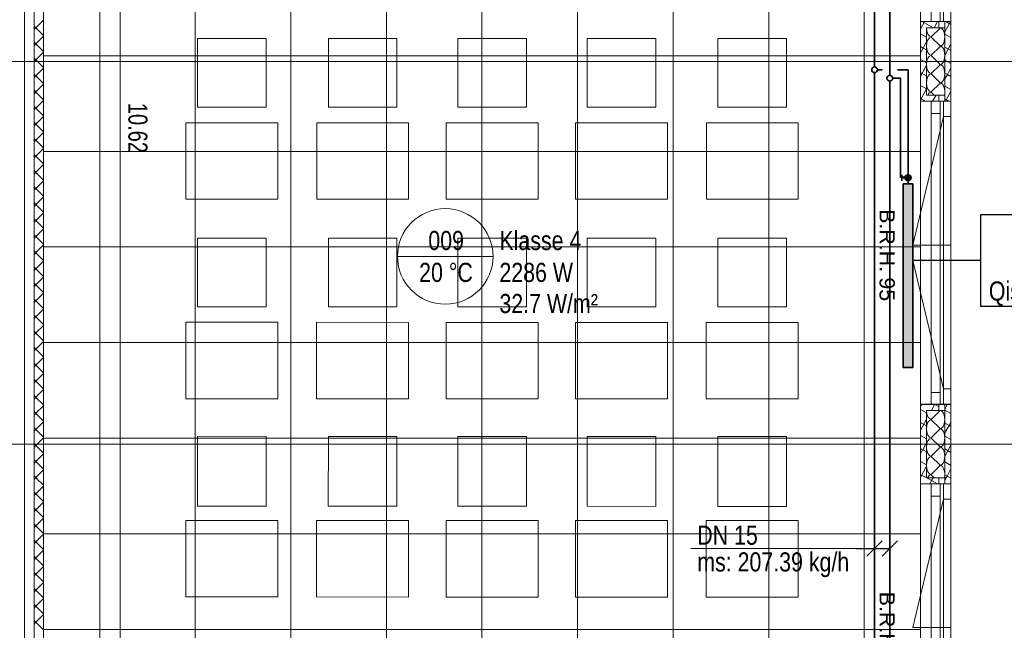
# Model space of a CAD drawing. Extents: x 229 to 926, y 37 to 878.
# Tile 48 of 194: x 552 to 681, y 241 to 321. Entities that reach past the tile are written whole.
import ezdxf
from ezdxf.lldxf.tags import DXFTag

# ---------------------------------------------------------------- set-up
doc = ezdxf.new("R2010")
doc.units = 0
doc.layers.get('0').update_dxf_attribs({"lineweight": 13})
for name, color, linetype, lineweight, true_color, plot in [('A_BI_Aussenwand', 5, 'Continuous', 18, 0x0000ff, False), ('A_BI_Fenster', 1, 'Continuous', 18, 0xff0000, False), ('A_BI_Innenwand', 7, 'Continuous', 18, 0x80ff80, False)]:
    doc.layers.add(name, color=color, linetype=linetype, lineweight=lineweight, true_color=true_color, plot=plot)
for name, color, linetype, lineweight, true_color in [('A_BI_Raum', 1, 'Continuous', 18, 0xff0000), ('H_BI_Heizkoerper', 1, 'Continuous', 35, 0xff0000), ('H_BI_Heizkoerperflaeche', 7, 'Continuous', 35, 0xffcccc), ('H_BI_Ruecklauf', 5, 'fein_strichliert', 35, 0x0000ff), ('H_BI_Vorlauf', 7, 'Continuous', 35, 0xed0e24)]:
    doc.layers.add(name, color=color, linetype=linetype, lineweight=lineweight, true_color=true_color)
for name, color, linetype, lineweight in [('Ausstattung', 7, 'Continuous', 25), ('Axen', 7, 'Continuous', 25), ('Axen-A03ENJ5PI0', 7, 'Continuous', 25), ('Beschriftung', 7, 'Continuous', 25), ('Beschriftung-A03ENJ5NI0', 7, 'Continuous', 25), ('Deckenspiegel', 7, 'Continuous', 25), ('Fenster', 7, 'Continuous', 25), ('Fenster-A03ENJ5TI0', 7, 'Continuous', 25), ('Fullfläche', 7, 'Continuous', 25), ('Fullfläche-A03ENJ5QI0', 7, 'Continuous', 25), ('Maßlinien', 7, 'Continuous', 25), ('Maßlinien-A03ENJ5WI0', 7, 'Continuous', 25), ('Wände', 7, 'Continuous', 25), ('Wände-A03ENJ5VI0', 7, 'Continuous', 25), ('X_BI_Text', 7, 'Continuous', 25)]:
    doc.layers.add(name, color=color, linetype=linetype, lineweight=lineweight)
doc.styles.get("Standard").update_dxf_attribs({"font": 'arial.ttf'})
tags = doc.linetypes.add('ALL_S25', pattern=[0.001, 0, -0.001]).pattern_tags.tags
tags[6:7] = [DXFTag(74, 4), DXFTag(75, 0), DXFTag(340, '0'), DXFTag(46, 1.0), DXFTag(50, 0.0), DXFTag(44, 0.0), DXFTag(45, 0.0)]
tags[4:5] = [DXFTag(74, 4), DXFTag(75, 0), DXFTag(340, '0'), DXFTag(46, 1.0), DXFTag(50, 0.0), DXFTag(44, 0.0), DXFTag(45, 0.0)]
tags = doc.linetypes.add('ALL_S25-A03ENJ5XI0', pattern=[0.001, 0, -0.001]).pattern_tags.tags
tags[6:7] = [DXFTag(74, 4), DXFTag(75, 0), DXFTag(340, '0'), DXFTag(46, 1.0), DXFTag(50, 0.0), DXFTag(44, 0.0), DXFTag(45, 0.0)]
tags[4:5] = [DXFTag(74, 4), DXFTag(75, 0), DXFTag(340, '0'), DXFTag(46, 1.0), DXFTag(50, 0.0), DXFTag(44, 0.0), DXFTag(45, 0.0)]
tags = doc.linetypes.add('fein_strichliert', pattern=[4, 1, -2, 1]).pattern_tags.tags
tags[8:9] = [DXFTag(74, 4), DXFTag(75, 0), DXFTag(340, '0'), DXFTag(46, 0.0), DXFTag(50, 0.0), DXFTag(44, 0.0), DXFTag(45, 0.0)]
tags[6:7] = [DXFTag(74, 4), DXFTag(75, 0), DXFTag(340, '0'), DXFTag(46, 0.0), DXFTag(50, 0.0), DXFTag(44, 0.0), DXFTag(45, 0.0)]
tags[4:5] = [DXFTag(74, 4), DXFTag(75, 0), DXFTag(340, '0'), DXFTag(46, 0.0), DXFTag(50, 0.0), DXFTag(44, 0.0), DXFTag(45, 0.0)]
tags = doc.linetypes.add('VERDECKT2_S2', pattern=[0.0027, 0.002, -0.0007]).pattern_tags.tags
tags[6:7] = [DXFTag(74, 4), DXFTag(75, 0), DXFTag(340, '0'), DXFTag(46, 1.0), DXFTag(50, 0.0), DXFTag(44, 0.0), DXFTag(45, 0.0)]
tags[4:5] = [DXFTag(74, 4), DXFTag(75, 0), DXFTag(340, '0'), DXFTag(46, 1.0), DXFTag(50, 0.0), DXFTag(44, 0.0), DXFTag(45, 0.0)]
tags = doc.linetypes.add('VERDECKT2_S2-A03ENJ5ZI0', pattern=[0.0027, 0.002, -0.0007]).pattern_tags.tags
tags[6:7] = [DXFTag(74, 4), DXFTag(75, 0), DXFTag(340, '0'), DXFTag(46, 1.0), DXFTag(50, 0.0), DXFTag(44, 0.0), DXFTag(45, 0.0)]
tags[4:5] = [DXFTag(74, 4), DXFTag(75, 0), DXFTag(340, '0'), DXFTag(46, 1.0), DXFTag(50, 0.0), DXFTag(44, 0.0), DXFTag(45, 0.0)]

# ---------------------------------------------------------------- blocks, each defined once
blk = doc.blocks.new('Referenz-A03ENJ5LI0', base_point=(255.73, 65.7))
at = {"layer": 'Ausstattung', "color": 0, "lineweight": -2}
for p, q in [((575.48, 309.37), (575.48, 318.34)), ((575.48, 318.34), (584.45, 318.34)), ((584.45, 318.34), (584.45, 309.37)), ((592.58, 309.37), (592.58, 318.34)), ((592.58, 318.34), (601.56, 318.34)), ((601.56, 318.34), (601.56, 309.36)), ((609.51, 309.36), (609.52, 318.34)), ((609.52, 318.34), (618.49, 318.34)), ((618.49, 318.34), (618.49, 309.36)), ((626.45, 309.36), (626.45, 318.34)), ((626.45, 318.34), (635.42, 318.34)), ((635.42, 318.34), (635.42, 309.36)), ((643.55, 309.36), (643.55, 318.33)), ((643.55, 318.33), (652.53, 318.33)), ((652.53, 318.33), (652.53, 309.36)), ((584.45, 309.37), (575.48, 309.37)), ((601.56, 309.36), (592.58, 309.37)), ((618.49, 309.36), (609.51, 309.36)), ((635.42, 309.36), (626.45, 309.36)), ((652.53, 309.36), (643.55, 309.36)), ((573.95, 297.34), (573.95, 307.34)), ((573.95, 307.34), (585.98, 307.33)), ((585.98, 307.33), (585.98, 297.34)), ((591.06, 297.34), (591.06, 307.33)), ((591.06, 307.33), (603.08, 307.33)), ((603.08, 307.33), (603.08, 297.34)), ((607.99, 297.34), (607.99, 307.33)), ((607.99, 307.33), (620.01, 307.33)), ((620.01, 307.33), (620.01, 297.34)), ((624.92, 297.34), (624.92, 307.33)), ((624.92, 307.33), (636.95, 307.33)), ((636.95, 307.33), (636.95, 297.34)), ((642.03, 297.34), (642.03, 307.33)), ((642.03, 307.33), (654.05, 307.33)), ((654.05, 307.33), (654.05, 297.34)), ((585.98, 297.34), (573.95, 297.34)), ((603.08, 297.34), (591.06, 297.34)), ((620.01, 297.34), (607.99, 297.34)), ((636.95, 297.34), (624.92, 297.34)), ((654.05, 297.34), (642.03, 297.34)), ((575.47, 283.29), (575.48, 292.26)), ((575.48, 292.26), (584.45, 292.26)), ((584.45, 292.26), (584.45, 283.29)), ((592.58, 283.29), (592.58, 292.26)), ((592.58, 292.26), (601.55, 292.26)), ((601.55, 292.26), (601.55, 283.29)), ((609.51, 283.29), (609.51, 292.26)), ((609.51, 292.26), (618.49, 292.26)), ((618.49, 292.26), (618.49, 283.28)), ((626.45, 283.28), (626.45, 292.26)), ((626.45, 292.26), (635.42, 292.26)), ((635.42, 292.26), (635.42, 283.28)), ((643.55, 283.28), (643.55, 292.26)), ((643.55, 292.26), (652.52, 292.26)), ((652.52, 292.26), (652.52, 283.28)), ((584.45, 283.29), (575.47, 283.29)), ((601.55, 283.29), (592.58, 283.29)), ((618.49, 283.28), (609.51, 283.29)), ((635.42, 283.28), (626.45, 283.28)), ((652.52, 283.28), (643.55, 283.28)), ((573.95, 271.27), (573.95, 281.26)), ((573.95, 281.26), (585.97, 281.26)), ((585.97, 281.26), (585.97, 271.27)), ((591.05, 271.26), (591.05, 281.26)), ((591.05, 281.26), (603.08, 281.25)), ((603.08, 281.25), (603.08, 271.26)), ((607.99, 271.26), (607.99, 281.25)), ((607.99, 281.25), (620.01, 281.25)), ((620.01, 281.25), (620.01, 271.26)), ((624.92, 271.26), (624.92, 281.25)), ((624.92, 281.25), (636.94, 281.25)), ((636.94, 281.25), (636.94, 271.26)), ((642.02, 271.26), (642.02, 281.25)), ((642.02, 281.25), (654.05, 281.25)), ((654.05, 281.25), (654.05, 271.26)), ((585.97, 271.27), (573.95, 271.27)), ((603.08, 271.26), (591.05, 271.26)), ((620.01, 271.26), (607.99, 271.26)), ((636.94, 271.26), (624.92, 271.26)), ((654.05, 271.26), (642.02, 271.26)), ((575.47, 257.21), (575.47, 266.36)), ((575.47, 266.36), (584.45, 266.35)), ((584.45, 266.35), (584.45, 257.21)), ((592.57, 257.21), (592.58, 266.35)), ((592.58, 266.35), (601.55, 266.35)), ((601.55, 266.35), (601.55, 257.21)), ((609.51, 257.21), (609.51, 266.35)), ((609.51, 266.35), (618.48, 266.35)), ((618.48, 266.35), (618.48, 257.21)), ((626.44, 257.21), (626.44, 266.35)), ((626.44, 266.35), (635.42, 266.35)), ((635.42, 266.35), (635.42, 257.2)), ((643.55, 257.2), (643.55, 266.35)), ((643.55, 266.35), (652.52, 266.35)), ((652.52, 266.35), (652.52, 257.2)), ((584.45, 257.21), (575.47, 257.21)), ((601.55, 257.21), (592.57, 257.21)), ((618.48, 257.21), (609.51, 257.21)), ((635.42, 257.2), (626.44, 257.21)), ((652.52, 257.2), (643.55, 257.2)), ((573.95, 245.36), (573.95, 255.35)), ((573.95, 255.35), (585.97, 255.35)), ((585.97, 255.35), (585.97, 245.36)), ((591.05, 245.36), (591.05, 255.35)), ((591.05, 255.35), (603.07, 255.35)), ((603.07, 255.35), (603.07, 245.35)), ((607.98, 245.35), (607.98, 255.34)), ((607.98, 255.34), (620.01, 255.34)), ((620.01, 255.34), (620.01, 245.35)), ((624.92, 245.35), (624.92, 255.34)), ((624.92, 255.34), (636.94, 255.34)), ((636.94, 255.34), (636.94, 245.35)), ((642.02, 245.35), (642.02, 255.34)), ((642.02, 255.34), (654.04, 255.34)), ((654.04, 255.34), (654.04, 245.35)), ((585.97, 245.36), (573.95, 245.36)), ((603.07, 245.35), (591.05, 245.36)), ((620.01, 245.35), (607.98, 245.35)), ((636.94, 245.35), (624.92, 245.35)), ((654.04, 245.35), (642.02, 245.35))]:
    blk.add_line(p, q, dxfattribs=at)
at = {"layer": 'Axen', "color": 0, "linetype": 'ALL_S25', "lineweight": -2, "ltscale": 0.13}
for p, q in [((552.83, 66.03), (552.83, 801.55)), ((674.03, 66.03), (674.03, 801.55)), ((735.55, 315.35), (301.65, 315.35)), ((735.55, 265.35), (301.64, 265.35))]:
    blk.add_line(p, q, dxfattribs=at)
at = {"layer": 'Fenster', "color": 0, "lineweight": -2}
for p, q in [((673.03, 360.15), (673.03, 320.55)), ((674.03, 320.55), (670.03, 320.55)), ((674.03, 310.15), (670.03, 310.15)), ((673.03, 310.15), (673.03, 270.55)), ((673.03, 308.15), (674.03, 308.15)), ((673.03, 291.35), (674.03, 291.35)), ((674.03, 289.35), (673.03, 289.35)), ((673.03, 272.55), (674.03, 272.55)), ((674.03, 270.55), (670.03, 270.55)), ((674.03, 260.15), (670.03, 260.15)), ((673.03, 260.15), (673.03, 220.55)), ((673.03, 258.15), (674.03, 258.15)), ((673.03, 241.35), (674.03, 241.35))]:
    blk.add_line(p, q, dxfattribs=at)
at = {"layer": 'Fenster', "color": 0, "linetype": 'VERDECKT2_S2', "lineweight": -2, "ltscale": 0.13}
for p, q in [((673.03, 308.15), (669.03, 291.35)), ((669.03, 291.35), (673.03, 291.35)), ((669.03, 289.35), (673.03, 289.35)), ((673.03, 272.55), (669.03, 289.35)), ((673.03, 258.15), (669.03, 241.35)), ((669.03, 241.35), (673.03, 241.35))]:
    blk.add_line(p, q, dxfattribs=at)
at = {"layer": 'Fullfläche', "color": 0, "lineweight": -2}
for p, q in [((554.33, 319.76), (555.33, 320.76)), ((554.08, 320), (554.33, 319.76)), ((554.08, 319.51), (554.33, 319.75)), ((554.33, 319.75), (555.33, 318.75)), ((670.57, 320.55), (670.03, 319.57)), ((670.27, 320.55), (671.72, 319.75)), ((672.63, 319.72), (671.43, 318.57)), ((672.26, 320.55), (671.82, 319.75)), ((673.82, 320.29), (673.23, 319.23)), ((673.35, 320.55), (673.82, 320.29)), ((673.96, 320.55), (673.82, 320.29)), ((673.82, 320.29), (674.03, 320.17)), ((554.33, 317.66), (555.33, 318.66)), ((670.03, 318.98), (670.83, 318.54)), ((671.43, 318.52), (672.63, 317.37)), ((673.23, 318.92), (674.03, 318.48)), ((554.08, 317.9), (554.33, 317.66)), ((554.08, 317.41), (554.33, 317.65)), ((554.33, 317.65), (555.33, 316.65)), ((670.03, 317.29), (670.37, 317.1)), ((670.37, 317.1), (670.03, 316.49)), ((670.83, 317.94), (670.37, 317.1)), ((670.37, 317.1), (670.83, 316.85)), ((672.63, 317.32), (671.43, 316.17)), ((674.03, 317.6), (673.23, 316.14)), ((673.23, 317.22), (674.03, 316.78)), ((554.08, 315.8), (554.33, 315.56)), ((554.33, 315.56), (555.33, 316.56)), ((670.03, 315.59), (670.83, 315.15)), ((671.43, 316.12), (672.63, 314.97)), ((554.08, 315.31), (554.33, 315.55)), ((554.33, 315.55), (555.33, 314.55)), ((554.33, 313.46), (555.33, 314.46)), ((670.83, 314.86), (670.03, 313.4)), ((672.63, 314.92), (671.43, 313.77)), ((673.23, 315.53), (674.03, 315.09)), ((674.03, 314.52), (673.56, 313.66)), ((554.08, 313.7), (554.33, 313.46)), ((554.08, 313.21), (554.33, 313.45)), ((554.33, 313.45), (555.33, 312.45)), ((670.03, 313.9), (670.83, 313.46)), ((671.43, 313.72), (672.63, 312.57)), ((673.23, 313.83), (673.56, 313.66)), ((673.56, 313.65), (673.23, 313.06)), ((673.56, 313.65), (674.03, 313.4)), ((554.33, 311.36), (555.33, 312.36)), ((670.03, 312.2), (670.83, 311.76)), ((670.83, 311.78), (670.11, 310.47)), ((672.63, 312.52), (671.43, 311.37)), ((673.23, 312.14), (674.03, 311.7)), ((554.08, 311.6), (554.33, 311.36)), ((554.08, 311.11), (554.33, 311.35)), ((554.33, 311.35), (555.33, 310.35)), ((670.03, 310.51), (670.11, 310.47)), ((670.11, 310.46), (670.03, 310.32)), ((670.12, 310.47), (670.7, 310.15)), ((671.43, 311.32), (671.83, 310.95)), ((672.07, 310.95), (671.63, 310.15)), ((672.32, 310.95), (672.43, 310.89)), ((673.23, 310.45), (673.78, 310.15)), ((674.03, 311.43), (673.33, 310.15)), ((554.08, 309.5), (554.33, 309.26)), ((554.08, 309.01), (554.33, 309.25)), ((554.33, 309.26), (555.33, 310.26)), ((554.33, 309.25), (555.33, 308.25)), ((554.33, 307.16), (555.33, 308.16)), ((554.08, 307.4), (554.33, 307.16)), ((554.08, 306.91), (554.33, 307.15)), ((554.33, 307.15), (555.33, 306.15)), ((554.08, 305.3), (554.33, 305.06)), ((554.33, 305.06), (555.33, 306.06)), ((554.08, 304.81), (554.33, 305.05)), ((554.33, 305.05), (555.33, 304.05)), ((554.08, 303.2), (554.33, 302.96)), ((554.08, 302.71), (554.33, 302.95)), ((554.33, 302.96), (555.33, 303.96)), ((554.33, 302.95), (555.33, 301.95)), ((554.33, 300.86), (555.33, 301.86)), ((554.08, 301.1), (554.33, 300.86)), ((554.08, 300.61), (554.33, 300.85)), ((554.33, 300.85), (555.33, 299.85)), ((554.08, 299), (554.33, 298.76)), ((554.33, 298.76), (555.33, 299.76)), ((554.08, 298.51), (554.33, 298.75)), ((554.33, 298.75), (555.33, 297.75)), ((554.33, 296.66), (555.33, 297.66)), ((554.08, 296.9), (554.33, 296.66)), ((554.08, 296.41), (554.33, 296.65)), ((554.33, 296.65), (555.33, 295.65)), ((554.33, 294.56), (555.33, 295.56)), ((554.08, 294.8), (554.33, 294.56)), ((554.08, 294.31), (554.33, 294.55)), ((554.33, 294.55), (555.33, 293.55)), ((554.08, 292.7), (554.33, 292.46)), ((554.08, 292.21), (554.33, 292.45)), ((554.33, 292.46), (555.33, 293.46)), ((554.33, 292.45), (555.33, 291.45)), ((554.33, 290.36), (555.33, 291.36)), ((554.08, 290.6), (554.33, 290.36)), ((554.08, 290.11), (554.33, 290.35)), ((554.33, 290.35), (555.33, 289.35)), ((554.33, 288.26), (555.33, 289.26)), ((554.08, 288.5), (554.33, 288.26)), ((554.08, 288.01), (554.33, 288.25)), ((554.33, 288.25), (555.33, 287.25)), ((554.08, 286.4), (554.33, 286.16)), ((554.08, 285.91), (554.33, 286.15)), ((554.33, 286.16), (555.33, 287.16)), ((554.33, 286.15), (555.33, 285.15)), ((554.33, 284.06), (555.33, 285.06)), ((554.08, 284.3), (554.33, 284.06)), ((554.08, 283.81), (554.33, 284.05)), ((554.33, 284.05), (555.33, 283.05)), ((554.08, 282.2), (554.33, 281.96)), ((554.33, 281.96), (555.33, 282.96)), ((554.08, 281.71), (554.33, 281.95)), ((554.33, 281.95), (555.33, 280.95)), ((554.33, 279.86), (555.33, 280.86)), ((554.08, 280.1), (554.33, 279.86)), ((554.08, 279.61), (554.33, 279.85)), ((554.33, 279.85), (555.33, 278.85)), ((554.33, 277.76), (555.33, 278.76)), ((554.08, 278), (554.33, 277.76)), ((554.08, 277.51), (554.33, 277.75)), ((554.33, 277.75), (555.33, 276.75)), ((554.08, 275.9), (554.33, 275.66)), ((554.08, 275.41), (554.33, 275.65)), ((554.33, 275.66), (555.33, 276.66)), ((554.33, 275.65), (555.33, 274.65)), ((554.33, 273.56), (555.33, 274.56)), ((554.08, 273.8), (554.33, 273.56)), ((554.08, 273.31), (554.33, 273.55)), ((554.33, 273.55), (555.33, 272.55)), ((554.33, 271.46), (555.33, 272.46)), ((554.08, 271.7), (554.33, 271.46)), ((554.08, 271.21), (554.33, 271.45)), ((554.33, 271.45), (555.33, 270.45)), ((670.2, 270.55), (670.03, 270.24)), ((671.9, 270.55), (671.46, 269.75)), ((671.84, 270.55), (672.43, 270.22)), ((673.59, 270.55), (673.23, 269.89)), ((554.08, 269.6), (554.33, 269.36)), ((554.08, 269.11), (554.33, 269.35)), ((554.33, 269.36), (555.33, 270.36)), ((554.33, 269.35), (555.33, 268.35)), ((670.03, 269.84), (670.83, 269.41)), ((672.63, 269.72), (671.43, 268.57)), ((673.23, 269.78), (674.03, 269.34)), ((554.33, 267.26), (555.33, 268.26)), ((670.83, 268.61), (670.03, 267.15)), ((670.03, 268.15), (670.83, 267.71)), ((671.43, 268.52), (672.63, 267.37)), ((673.23, 268.09), (673.77, 267.79)), ((674.03, 268.27), (673.77, 267.79)), ((554.08, 267.5), (554.33, 267.26)), ((554.08, 267.01), (554.33, 267.25)), ((554.33, 267.25), (555.33, 266.25)), ((672.63, 267.32), (671.43, 266.17)), ((673.77, 267.79), (673.23, 266.81)), ((673.77, 267.79), (674.03, 267.65)), ((554.08, 265.4), (554.33, 265.16)), ((554.33, 265.16), (555.33, 266.16)), ((670.03, 266.46), (670.83, 266.02)), ((670.83, 265.52), (670.33, 264.6)), ((671.43, 266.12), (672.63, 264.97)), ((673.23, 266.39), (674.03, 265.95)), ((554.08, 264.91), (554.33, 265.15)), ((554.33, 265.15), (555.33, 264.15)), ((554.33, 263.06), (555.33, 264.06)), ((670.03, 264.76), (670.32, 264.6)), ((670.32, 264.6), (670.03, 264.07)), ((670.33, 264.6), (670.83, 264.32)), ((672.63, 264.92), (671.43, 263.77)), ((674.03, 265.18), (673.23, 263.73)), ((673.23, 264.7), (674.03, 264.26)), ((554.08, 263.3), (554.33, 263.06)), ((554.08, 262.81), (554.33, 263.05)), ((554.33, 263.05), (555.33, 262.05)), ((670.03, 263.07), (670.83, 262.63)), ((671.43, 263.72), (672.63, 262.57)), ((673.23, 263), (674.03, 262.56)), ((554.33, 260.96), (555.33, 261.96)), ((670.83, 262.44), (670.03, 260.99)), ((672.63, 262.52), (671.43, 261.37)), ((674.03, 262.1), (673.52, 261.16)), ((554.08, 261.2), (554.33, 260.96)), ((554.08, 260.71), (554.33, 260.95)), ((554.33, 260.95), (555.33, 259.95)), ((670.03, 261.37), (671.5, 260.57)), ((671.5, 260.57), (671.27, 260.15)), ((671.43, 261.32), (671.83, 260.95)), ((671.71, 260.95), (671.5, 260.57)), ((671.5, 260.57), (672.27, 260.15)), ((673.23, 261.31), (673.51, 261.16)), ((673.51, 261.15), (673.23, 260.64)), ((673.52, 261.15), (674.03, 260.87)), ((554.08, 259.1), (554.33, 258.86)), ((554.33, 258.86), (555.33, 259.86)), ((554.08, 258.61), (554.33, 258.85)), ((554.33, 258.85), (555.33, 257.85)), ((554.33, 256.76), (555.33, 257.76)), ((554.08, 257), (554.33, 256.76)), ((554.08, 256.5), (554.33, 256.75)), ((554.33, 256.75), (555.33, 255.75)), ((554.33, 254.66), (555.33, 255.66)), ((554.08, 254.9), (554.33, 254.66)), ((554.08, 254.4), (554.33, 254.65)), ((554.33, 254.65), (555.33, 253.65)), ((554.08, 252.8), (554.33, 252.56)), ((554.08, 252.3), (554.33, 252.55)), ((554.33, 252.56), (555.33, 253.56)), ((554.33, 252.55), (555.33, 251.55)), ((554.33, 250.46), (555.33, 251.46)), ((554.08, 250.7), (554.33, 250.46)), ((554.08, 250.2), (554.33, 250.45)), ((554.33, 250.45), (555.33, 249.45)), ((554.08, 248.6), (554.33, 248.36)), ((554.33, 248.36), (555.33, 249.36)), ((554.08, 248.1), (554.33, 248.35)), ((554.33, 248.35), (555.33, 247.35)), ((554.08, 246.5), (554.33, 246.26)), ((554.08, 246), (554.33, 246.25)), ((554.33, 246.26), (555.33, 247.26)), ((554.33, 246.25), (555.33, 245.25)), ((554.33, 244.16), (555.33, 245.16)), ((554.08, 244.4), (554.33, 244.16)), ((554.08, 243.9), (554.33, 244.15)), ((554.33, 244.15), (555.33, 243.15)), ((554.08, 242.3), (554.33, 242.06)), ((554.33, 242.06), (555.33, 243.06)), ((554.08, 241.8), (554.33, 242.05)), ((554.33, 242.05), (555.33, 241.05))]:
    blk.add_line(p, q, dxfattribs=at)
for centre, start_param, end_param in [((671.43, 319.75), 4.71244, 6.283185), ((672.63, 318.55), 0, 3.141593), ((671.43, 317.35), 3.141593, 4.712389), ((671.43, 317.35), 4.712389, 6.283185), ((672.63, 316.15), 0, 3.141593), ((671.43, 314.95), 3.141593, 4.712389), ((671.43, 314.95), 4.712389, 6.283185), ((672.63, 313.75), 0, 3.141593), ((671.43, 312.55), 3.141593, 4.712389), ((671.43, 312.55), 4.712389, 6.283185), ((672.63, 311.35), 1.223663, 3.141593), ((671.43, 310.15), 3.141593, 3.964277), ((671.43, 269.75), 4.71244, 6.283185), ((672.63, 268.55), 0, 3.141593), ((671.43, 267.35), 3.141593, 4.712389), ((671.43, 267.35), 4.712389, 6.283185), ((672.63, 266.15), 0, 3.141593), ((671.43, 264.95), 3.141593, 4.712389), ((671.43, 264.95), 4.712389, 6.283185), ((672.63, 263.75), 0, 3.141593), ((671.43, 262.55), 3.141593, 4.712389), ((671.43, 262.55), 4.712389, 6.283185), ((672.63, 261.35), 1.223718, 3.141593), ((671.43, 260.15), 3.141593, 3.964206)]:
    blk.add_ellipse(centre, major_axis=(0, -1.18), ratio=0.5, start_param=start_param, end_param=end_param, dxfattribs=at)
at = {"layer": 'Maßlinien', "color": 0, "lineweight": -2}
for p, q in [((565.33, 412.85), (565.33, 313.34)), ((565.33, 313.34), (565.33, 290.6)), ((565.33, 290.6), (565.33, 200.45))]:
    blk.add_line(p, q, dxfattribs=at)
at = {"layer": 'Wände', "color": 0, "lineweight": -2}
for p, q in [((554.08, 200.45), (554.08, 414.08)), ((555.33, 412.85), (555.33, 315.35)), ((552.83, 200.45), (552.83, 400.45)), ((670.03, 166.15), (670.03, 367.85)), ((674.03, 215.35), (674.03, 365.35)), ((670.83, 310.95), (670.83, 319.75)), ((670.83, 319.75), (673.23, 319.75)), ((672.43, 320.55), (672.43, 319.75)), ((673.23, 320.55), (673.23, 310.15)), ((555.33, 315.35), (555.33, 265.35)), ((671.03, 310.95), (670.83, 310.95)), ((673.23, 310.95), (671.03, 310.95)), ((672.43, 310.95), (672.43, 310.15)), ((672.43, 270.55), (672.43, 269.75)), ((673.23, 270.55), (673.23, 260.15)), ((670.83, 260.95), (670.83, 269.75)), ((670.83, 269.75), (673.23, 269.75)), ((555.33, 265.35), (555.33, 200.45)), ((671.03, 260.95), (670.83, 260.95)), ((673.23, 260.95), (671.03, 260.95)), ((672.43, 260.95), (672.43, 260.15))]:
    blk.add_line(p, q, dxfattribs=at)
at = {"layer": 'Beschriftung', "color": 0, "lineweight": -2, "char_height": 2, "attachment_point": 1, "rotation": 270}
for s, insert in [('{\\fArial;B.R.H.}', (666.68, 296.04)), ('{\\fArial;95}', (666.68, 287.13)), ('{\\fArial;B.R.H.}', (666.68, 246.04))]:
    blk.add_mtext(s, dxfattribs=dict(at, insert=insert))
at = {"layer": 'Maßlinien', "color": 0, "lineweight": -2, "insert": (568.92, 309.94), "char_height": 2.5, "attachment_point": 1, "rotation": 270}
blk.add_mtext('{\\W0.75;\\fArial;10.62}', dxfattribs=at)
blk = doc.blocks.new('Referenz-A03ENJ62I0', base_point=(255.73, 65.71))
at = {"layer": 'Axen-A03ENJ5PI0', "color": 0, "linetype": 'ALL_S25-A03ENJ5XI0', "lineweight": -2, "ltscale": 0.13}
for p, q in [((552.83, 66.03), (552.83, 801.55)), ((674.03, 66.03), (674.03, 801.55)), ((735.55, 315.35), (301.65, 315.35)), ((735.55, 265.35), (301.64, 265.35))]:
    blk.add_line(p, q, dxfattribs=at)
at = {"layer": 'Deckenspiegel', "color": 0, "lineweight": -2}
for p, q in [((555.33, 412.85), (555.33, 169.35)), ((562.68, 412.85), (562.68, 169.35)), ((575.18, 412.85), (575.18, 169.35)), ((587.68, 412.85), (587.68, 169.35)), ((600.18, 412.85), (600.18, 169.35)), ((612.68, 412.85), (612.68, 169.35)), ((625.18, 412.85), (625.18, 169.35)), ((637.68, 412.85), (637.68, 169.35)), ((650.18, 412.85), (650.18, 169.35)), ((662.68, 412.85), (662.68, 169.35)), ((670.03, 169.35), (670.03, 412.85)), ((670.03, 316.1), (555.33, 316.1)), ((670.03, 303.6), (555.33, 303.6)), ((670.03, 291.1), (555.33, 291.1)), ((670.03, 278.6), (555.33, 278.6)), ((670.03, 266.1), (555.33, 266.1)), ((670.03, 253.6), (555.33, 253.6)), ((670.03, 241.1), (555.33, 241.1))]:
    blk.add_line(p, q, dxfattribs=at)
at = {"layer": 'Fenster-A03ENJ5TI0', "color": 0, "lineweight": -2}
for p, q in [((673.03, 360.15), (673.03, 320.55)), ((674.03, 320.55), (670.03, 320.55)), ((674.03, 310.15), (670.03, 310.15)), ((673.03, 310.15), (673.03, 270.55)), ((673.03, 308.15), (674.03, 308.15)), ((673.03, 291.35), (674.03, 291.35)), ((674.03, 289.35), (673.03, 289.35)), ((673.03, 272.55), (674.03, 272.55)), ((674.03, 270.55), (670.03, 270.55)), ((674.03, 260.15), (670.03, 260.15)), ((673.03, 260.15), (673.03, 220.55)), ((673.03, 258.15), (674.03, 258.15)), ((673.03, 241.35), (674.03, 241.35))]:
    blk.add_line(p, q, dxfattribs=at)
at = {"layer": 'Fenster-A03ENJ5TI0', "color": 0, "linetype": 'VERDECKT2_S2-A03ENJ5ZI0', "lineweight": -2, "ltscale": 0.13}
for p, q in [((673.03, 308.15), (669.03, 291.35)), ((669.03, 291.35), (673.03, 291.35)), ((669.03, 289.35), (673.03, 289.35)), ((673.03, 272.55), (669.03, 289.35)), ((673.03, 258.15), (669.03, 241.35)), ((669.03, 241.35), (673.03, 241.35))]:
    blk.add_line(p, q, dxfattribs=at)
at = {"layer": 'Fullfläche-A03ENJ5QI0', "color": 0, "lineweight": -2}
for p, q in [((554.33, 319.76), (555.33, 320.76)), ((554.08, 320), (554.33, 319.76)), ((554.08, 319.51), (554.33, 319.75)), ((554.33, 319.75), (555.33, 318.75)), ((670.57, 320.55), (670.03, 319.57)), ((670.27, 320.55), (671.72, 319.75)), ((672.63, 319.72), (671.43, 318.57)), ((672.26, 320.55), (671.82, 319.75)), ((673.82, 320.29), (673.23, 319.23)), ((673.35, 320.55), (673.81, 320.29)), ((673.96, 320.55), (673.82, 320.29)), ((673.82, 320.29), (674.03, 320.17)), ((554.33, 317.66), (555.33, 318.66)), ((670.03, 318.98), (670.83, 318.54)), ((671.43, 318.52), (672.63, 317.37)), ((673.23, 318.92), (674.03, 318.48)), ((554.08, 317.9), (554.33, 317.66)), ((554.08, 317.41), (554.33, 317.65)), ((554.33, 317.65), (555.33, 316.65)), ((670.03, 317.29), (670.37, 317.1)), ((670.37, 317.1), (670.03, 316.49)), ((670.83, 317.94), (670.37, 317.1)), ((670.37, 317.1), (670.83, 316.85)), ((672.63, 317.32), (671.43, 316.17)), ((674.03, 317.6), (673.23, 316.14)), ((673.23, 317.22), (674.03, 316.78)), ((554.08, 315.8), (554.33, 315.56)), ((554.33, 315.56), (555.33, 316.56)), ((670.03, 315.59), (670.83, 315.15)), ((671.43, 316.12), (672.63, 314.97)), ((554.08, 315.31), (554.33, 315.55)), ((554.33, 315.55), (555.33, 314.55)), ((554.33, 313.46), (555.33, 314.46)), ((670.83, 314.86), (670.03, 313.41)), ((672.63, 314.92), (671.43, 313.77)), ((673.23, 315.53), (674.03, 315.09)), ((674.03, 314.52), (673.56, 313.66)), ((554.08, 313.7), (554.33, 313.46)), ((554.08, 313.21), (554.33, 313.45)), ((554.33, 313.45), (555.33, 312.45)), ((670.03, 313.9), (670.83, 313.46)), ((671.43, 313.72), (672.63, 312.57)), ((673.23, 313.83), (673.56, 313.66)), ((673.56, 313.65), (673.23, 313.06)), ((673.56, 313.66), (674.03, 313.4)), ((554.33, 311.36), (555.33, 312.36)), ((670.03, 312.21), (670.83, 311.77)), ((670.83, 311.78), (670.11, 310.47)), ((672.63, 312.52), (671.43, 311.37)), ((673.23, 312.14), (674.03, 311.7)), ((554.08, 311.6), (554.33, 311.36)), ((554.08, 311.11), (554.33, 311.35)), ((554.33, 311.35), (555.33, 310.35)), ((670.03, 310.51), (670.11, 310.47)), ((670.11, 310.47), (670.03, 310.32)), ((670.11, 310.47), (670.7, 310.15)), ((671.43, 311.32), (671.82, 310.95)), ((672.07, 310.95), (671.63, 310.15)), ((672.32, 310.95), (672.43, 310.89)), ((673.23, 310.45), (673.78, 310.15)), ((674.03, 311.44), (673.33, 310.15)), ((554.08, 309.5), (554.33, 309.26)), ((554.08, 309.01), (554.33, 309.25)), ((554.33, 309.26), (555.33, 310.26)), ((554.33, 309.25), (555.33, 308.25)), ((554.33, 307.16), (555.33, 308.16)), ((554.08, 307.4), (554.33, 307.16)), ((554.08, 306.91), (554.33, 307.15)), ((554.33, 307.15), (555.33, 306.15)), ((554.08, 305.3), (554.33, 305.06)), ((554.33, 305.06), (555.33, 306.06)), ((554.08, 304.81), (554.33, 305.05)), ((554.33, 305.05), (555.33, 304.05)), ((554.08, 303.2), (554.33, 302.96)), ((554.08, 302.71), (554.33, 302.95)), ((554.33, 302.96), (555.33, 303.96)), ((554.33, 302.95), (555.33, 301.95)), ((554.33, 300.86), (555.33, 301.86)), ((554.08, 301.1), (554.33, 300.86)), ((554.08, 300.61), (554.33, 300.85)), ((554.33, 300.85), (555.33, 299.85)), ((554.08, 299), (554.33, 298.76)), ((554.33, 298.76), (555.33, 299.76)), ((554.08, 298.51), (554.33, 298.75)), ((554.33, 298.75), (555.33, 297.75)), ((554.33, 296.66), (555.33, 297.66)), ((554.08, 296.9), (554.33, 296.66)), ((554.08, 296.41), (554.33, 296.65)), ((554.33, 296.65), (555.33, 295.65)), ((554.33, 294.56), (555.33, 295.56)), ((554.08, 294.8), (554.33, 294.56)), ((554.08, 294.31), (554.33, 294.55)), ((554.33, 294.55), (555.33, 293.55)), ((554.08, 292.7), (554.33, 292.46)), ((554.08, 292.21), (554.33, 292.45)), ((554.33, 292.46), (555.33, 293.46)), ((554.33, 292.45), (555.33, 291.45)), ((554.33, 290.36), (555.33, 291.36)), ((554.08, 290.6), (554.33, 290.36)), ((554.08, 290.11), (554.33, 290.35)), ((554.33, 290.35), (555.33, 289.35)), ((554.33, 288.26), (555.33, 289.26)), ((554.08, 288.5), (554.33, 288.26)), ((554.08, 288.01), (554.33, 288.25)), ((554.33, 288.25), (555.33, 287.25)), ((554.08, 286.4), (554.33, 286.16)), ((554.08, 285.91), (554.33, 286.15)), ((554.33, 286.16), (555.33, 287.16)), ((554.33, 286.15), (555.33, 285.15)), ((554.33, 284.06), (555.33, 285.06)), ((554.08, 284.3), (554.33, 284.06)), ((554.08, 283.81), (554.33, 284.05)), ((554.33, 284.05), (555.33, 283.05)), ((554.08, 282.2), (554.33, 281.96)), ((554.33, 281.96), (555.33, 282.96)), ((554.08, 281.71), (554.33, 281.95)), ((554.33, 281.95), (555.33, 280.95)), ((554.33, 279.86), (555.33, 280.86)), ((554.08, 280.1), (554.33, 279.86)), ((554.08, 279.61), (554.33, 279.85)), ((554.33, 279.85), (555.33, 278.85)), ((554.33, 277.76), (555.33, 278.76)), ((554.08, 278), (554.33, 277.76)), ((554.08, 277.51), (554.33, 277.75)), ((554.33, 277.75), (555.33, 276.75)), ((554.08, 275.9), (554.33, 275.66)), ((554.08, 275.41), (554.33, 275.65)), ((554.33, 275.66), (555.33, 276.66)), ((554.33, 275.65), (555.33, 274.65)), ((554.33, 273.56), (555.33, 274.56)), ((554.08, 273.8), (554.33, 273.56)), ((554.08, 273.31), (554.33, 273.55)), ((554.33, 273.55), (555.33, 272.55)), ((554.33, 271.46), (555.33, 272.46)), ((554.08, 271.7), (554.33, 271.46)), ((554.08, 271.21), (554.33, 271.45)), ((554.33, 271.45), (555.33, 270.45)), ((670.2, 270.55), (670.03, 270.24)), ((671.9, 270.55), (671.46, 269.75)), ((671.84, 270.55), (672.43, 270.22)), ((673.59, 270.55), (673.23, 269.89)), ((554.08, 269.6), (554.33, 269.36)), ((554.08, 269.11), (554.33, 269.35)), ((554.33, 269.36), (555.33, 270.36)), ((554.33, 269.35), (555.33, 268.35)), ((670.03, 269.85), (670.83, 269.41)), ((672.63, 269.72), (671.43, 268.57)), ((673.23, 269.78), (674.03, 269.34)), ((554.33, 267.26), (555.33, 268.26)), ((670.83, 268.61), (670.03, 267.15)), ((670.03, 268.15), (670.83, 267.71)), ((671.43, 268.52), (672.63, 267.37)), ((673.23, 268.09), (673.77, 267.79)), ((674.03, 268.27), (673.77, 267.79)), ((554.08, 267.5), (554.33, 267.26)), ((554.08, 267.01), (554.33, 267.25)), ((554.33, 267.25), (555.33, 266.25)), ((672.63, 267.32), (671.43, 266.17)), ((673.77, 267.79), (673.23, 266.81)), ((673.77, 267.79), (674.03, 267.65)), ((554.08, 265.4), (554.33, 265.16)), ((554.33, 265.16), (555.33, 266.16)), ((670.03, 266.46), (670.83, 266.02)), ((670.83, 265.53), (670.33, 264.6)), ((671.43, 266.12), (672.63, 264.97)), ((673.23, 266.39), (674.03, 265.95)), ((554.08, 264.91), (554.33, 265.15)), ((554.33, 265.15), (555.33, 264.15)), ((554.33, 263.06), (555.33, 264.06)), ((670.03, 264.76), (670.32, 264.6)), ((670.32, 264.6), (670.03, 264.07)), ((670.33, 264.6), (670.83, 264.32)), ((672.63, 264.92), (671.43, 263.77)), ((674.03, 265.19), (673.23, 263.73)), ((673.23, 264.7), (674.03, 264.26)), ((554.08, 263.3), (554.33, 263.06)), ((554.08, 262.81), (554.33, 263.05)), ((554.33, 263.05), (555.33, 262.05)), ((670.03, 263.07), (670.83, 262.63)), ((671.43, 263.72), (672.63, 262.57)), ((673.23, 263.01), (674.03, 262.57)), ((554.33, 260.96), (555.33, 261.96)), ((670.83, 262.45), (670.03, 260.99)), ((672.63, 262.52), (671.43, 261.37)), ((674.03, 262.1), (673.52, 261.16)), ((554.08, 261.2), (554.33, 260.96)), ((554.08, 260.71), (554.33, 260.95)), ((554.33, 260.95), (555.33, 259.95)), ((670.03, 261.37), (671.49, 260.57)), ((671.5, 260.57), (671.26, 260.15)), ((671.43, 261.32), (671.82, 260.95)), ((671.71, 260.95), (671.5, 260.57)), ((671.5, 260.57), (672.27, 260.15)), ((673.23, 261.31), (673.51, 261.16)), ((673.51, 261.15), (673.23, 260.65)), ((673.52, 261.16), (674.03, 260.87)), ((554.08, 259.1), (554.33, 258.86)), ((554.33, 258.86), (555.33, 259.86)), ((554.08, 258.61), (554.33, 258.85)), ((554.33, 258.85), (555.33, 257.85)), ((554.33, 256.76), (555.33, 257.76)), ((554.08, 257), (554.33, 256.76)), ((554.08, 256.51), (554.33, 256.75)), ((554.33, 256.75), (555.33, 255.75)), ((554.33, 254.66), (555.33, 255.66)), ((554.08, 254.9), (554.33, 254.66)), ((554.08, 254.41), (554.33, 254.65)), ((554.33, 254.65), (555.33, 253.65)), ((554.08, 252.8), (554.33, 252.56)), ((554.08, 252.31), (554.33, 252.55)), ((554.33, 252.56), (555.33, 253.56)), ((554.33, 252.55), (555.33, 251.55)), ((554.33, 250.46), (555.33, 251.46)), ((554.08, 250.7), (554.33, 250.46)), ((554.08, 250.21), (554.33, 250.45)), ((554.33, 250.45), (555.33, 249.45)), ((554.08, 248.6), (554.33, 248.36)), ((554.33, 248.36), (555.33, 249.36)), ((554.08, 248.11), (554.33, 248.35)), ((554.33, 248.35), (555.33, 247.35)), ((554.08, 246.5), (554.33, 246.26)), ((554.08, 246.01), (554.33, 246.25)), ((554.33, 246.26), (555.33, 247.26)), ((554.33, 246.25), (555.33, 245.25)), ((554.33, 244.16), (555.33, 245.16)), ((554.08, 244.4), (554.33, 244.16)), ((554.08, 243.91), (554.33, 244.15)), ((554.33, 244.15), (555.33, 243.15)), ((554.08, 242.3), (554.33, 242.06)), ((554.33, 242.06), (555.33, 243.06)), ((554.08, 241.81), (554.33, 242.05)), ((554.33, 242.05), (555.33, 241.05))]:
    blk.add_line(p, q, dxfattribs=at)
for centre, start_param, end_param in [((671.43, 319.75), 4.71244, 6.283185), ((672.63, 318.55), 0, 3.141593), ((671.43, 317.35), 3.141593, 4.712389), ((671.43, 317.35), 4.712389, 6.283185), ((672.63, 316.15), 0, 3.141593), ((671.43, 314.95), 3.141593, 4.712389), ((671.43, 314.95), 4.712389, 6.283185), ((672.63, 313.75), 0, 3.141593), ((671.43, 312.55), 3.141593, 4.712389), ((671.43, 312.55), 4.712389, 6.283185), ((672.63, 311.35), 1.223663, 3.141593), ((671.43, 310.15), 3.141593, 3.964277), ((671.43, 269.75), 4.71244, 6.283185), ((672.63, 268.55), 0, 3.141593), ((671.43, 267.35), 3.141593, 4.712389), ((671.43, 267.35), 4.712389, 6.283185), ((672.63, 266.15), 0, 3.141593), ((671.43, 264.95), 3.141593, 4.712389), ((671.43, 264.95), 4.712389, 6.283185), ((672.63, 263.75), 0, 3.141593), ((671.43, 262.55), 3.141593, 4.712389), ((671.43, 262.55), 4.712389, 6.283185), ((672.63, 261.35), 1.223718, 3.141593), ((671.43, 260.15), 3.141593, 3.964206)]:
    blk.add_ellipse(centre, major_axis=(0, -1.18), ratio=0.5, start_param=start_param, end_param=end_param, dxfattribs=at)
at = {"layer": 'Maßlinien-A03ENJ5WI0', "color": 0, "lineweight": -2}
for p, q in [((565.33, 412.85), (565.33, 313.34)), ((565.33, 313.34), (565.33, 290.61)), ((565.33, 290.61), (565.33, 200.45))]:
    blk.add_line(p, q, dxfattribs=at)
at = {"layer": 'Wände-A03ENJ5VI0', "color": 0, "lineweight": -2}
for p, q in [((554.08, 200.45), (554.08, 414.08)), ((555.33, 412.85), (555.33, 315.35)), ((552.83, 200.45), (552.83, 400.45)), ((670.03, 166.15), (670.03, 367.85)), ((674.03, 215.35), (674.03, 365.35)), ((670.83, 310.95), (670.83, 319.75)), ((670.83, 319.75), (673.23, 319.75)), ((672.43, 320.55), (672.43, 319.75)), ((673.23, 320.55), (673.23, 310.15)), ((555.33, 315.35), (555.33, 265.35)), ((671.03, 310.95), (670.83, 310.95)), ((673.23, 310.95), (671.03, 310.95)), ((672.43, 310.95), (672.43, 310.15)), ((672.43, 270.55), (672.43, 269.75)), ((673.23, 270.55), (673.23, 260.15)), ((670.83, 260.95), (670.83, 269.75)), ((670.83, 269.75), (673.23, 269.75)), ((555.33, 265.35), (555.33, 200.45)), ((671.03, 260.95), (670.83, 260.95)), ((673.23, 260.95), (671.03, 260.95)), ((672.43, 260.95), (672.43, 260.15))]:
    blk.add_line(p, q, dxfattribs=at)
at = {"layer": 'Beschriftung-A03ENJ5NI0', "color": 0, "lineweight": -2, "char_height": 2, "attachment_point": 1, "rotation": 270}
for s, insert in [('{\\fArial;B.R.H.}', (666.68, 296.05)), ('{\\fArial;95}', (666.68, 287.13)), ('{\\fArial;B.R.H.}', (666.68, 246.05))]:
    blk.add_mtext(s, dxfattribs=dict(at, insert=insert))
at = {"layer": 'Maßlinien-A03ENJ5WI0', "color": 0, "lineweight": -2, "insert": (568.92, 309.94), "char_height": 2.5, "attachment_point": 1, "rotation": 270}
blk.add_mtext('{\\W0.75;\\fArial;10.62}', dxfattribs=at)
blk = doc.blocks.new('Wand-A03ENJ66I0', base_point=(550.33, 169.34))
at = {"color": 0, "linetype": 'ByBlock', "lineweight": -2, "ltscale": 0.18}
blk.add_line((555.33, 412.84), (555.33, 200.45), dxfattribs=at)
blk = doc.blocks.new('Wand-A03ENJ6OI0', base_point=(670.03, 165.34))
at = {"color": 0, "linetype": 'ByBlock', "lineweight": -2, "ltscale": 0.18}
for p, q in [((670.03, 320.55), (670.03, 310.15)), ((674.03, 320.55), (674.03, 310.15)), ((670.03, 270.5), (670.03, 260.15)), ((674.03, 270.5), (674.03, 260.15))]:
    blk.add_line(p, q, dxfattribs=at)
blk = doc.blocks.new('Fenster-A03ENJ74I0', base_point=(670.03, 320.55))
at = {"color": 0, "linetype": 'ByBlock', "lineweight": -2, "ltscale": 0.18}
for p, q in [((670.03, 360.15), (670.03, 320.55)), ((670.03, 360.15), (674.03, 360.15)), ((671.43, 360.15), (671.43, 320.55)), ((672.63, 360.15), (672.63, 320.55)), ((674.03, 360.15), (674.03, 320.55)), ((671.43, 358.55), (672.63, 358.55)), ((671.43, 322.15), (672.63, 322.15)), ((670.03, 320.55), (674.03, 320.55))]:
    blk.add_line(p, q, dxfattribs=at)
at = {"color": 0, "linetype": 'fein_strichliert', "lineweight": -2, "ltscale": 0.18}
blk.add_line((671.43, 320.55), (672.63, 320.55), dxfattribs=at)
blk = doc.blocks.new('Fenster-A03ENJ76I0', base_point=(670.03, 220.55))
at = {"color": 0, "linetype": 'ByBlock', "lineweight": -2, "ltscale": 0.18}
for p, q in [((670.03, 260.15), (670.03, 220.55)), ((670.03, 260.15), (674.03, 260.15)), ((671.43, 260.15), (671.43, 220.55)), ((672.63, 260.15), (672.63, 220.55)), ((674.03, 260.15), (674.03, 220.55)), ((671.43, 258.55), (672.63, 258.55)), ((671.43, 222.15), (672.63, 222.15)), ((670.03, 220.55), (674.03, 220.55))]:
    blk.add_line(p, q, dxfattribs=at)
at = {"color": 0, "linetype": 'fein_strichliert', "lineweight": -2, "ltscale": 0.18}
blk.add_line((671.43, 220.55), (672.63, 220.55), dxfattribs=at)
blk = doc.blocks.new('Fenster-A03ENJ7AI0', base_point=(670.03, 270.5))
at = {"color": 0, "linetype": 'ByBlock', "lineweight": -2, "ltscale": 0.18}
for p, q in [((670.03, 310.15), (670.03, 270.5)), ((670.03, 310.15), (674.03, 310.15)), ((671.43, 310.15), (671.43, 270.5)), ((672.63, 310.15), (672.63, 270.5)), ((674.03, 310.15), (674.03, 270.5)), ((671.43, 308.55), (672.63, 308.55)), ((671.43, 272.1), (672.63, 272.1)), ((670.03, 270.5), (674.03, 270.5))]:
    blk.add_line(p, q, dxfattribs=at)
at = {"color": 0, "linetype": 'fein_strichliert', "lineweight": -2, "ltscale": 0.18}
blk.add_line((671.43, 270.5), (672.63, 270.5), dxfattribs=at)
blk = doc.blocks.new('Heizkörper-A03ENJA2I0', base_point=(667.61, 275.34))
at = {"color": 0, "linetype": 'ByBlock', "lineweight": -2, "ltscale": 0.35}
for p, q in [((667.79, 275.34), (667.79, 299.34)), ((667.79, 299.34), (669.03, 299.34)), ((669.03, 299.34), (669.03, 275.34)), ((669.03, 275.34), (667.79, 275.34))]:
    blk.add_line(p, q, dxfattribs=at)
at = {"layer": 'H_BI_Heizkoerperflaeche', "linetype": 'ByBlock', "lineweight": -2, "ltscale": 0.35}
blk.add_solid([(669.03, 275.34), (667.79, 275.34), (669.03, 299.34), (667.79, 299.34)], dxfattribs=at)
at = {"layer": 'H_BI_Ruecklauf', "linetype": 'fein_strichliert', "lineweight": -2, "ltscale": 0.35}
blk.add_line((668.41, 299.34), (668.41, 300.24), dxfattribs=at)
blk.add_circle((668.41, 300.24), 0.1, dxfattribs=at)
at = {"layer": 'H_BI_Vorlauf', "linetype": 'ByBlock', "lineweight": -2, "ltscale": 0.35}
for p, q in [((667.61, 299.74), (667.61, 300.54)), ((668.01, 300.14), (667.61, 300.14)), ((668.41, 299.34), (668.41, 300.94))]:
    blk.add_line(p, q, dxfattribs=at)
for radius in [0.4, 0.3, 0.2, 0.1]:
    blk.add_circle((668.41, 300.14), radius, dxfattribs=at)
blk = doc.blocks.new('Bauteilbeschriftung-A03ENJA4I0', base_point=(669.03, 283.34))
at = {"color": 0, "lineweight": -2}
for p, q in [((677.94, 295.34), (716.58, 295.34)), ((677.94, 283.34), (677.94, 295.34)), ((716.58, 295.34), (716.58, 283.34)), ((716.58, 283.34), (677.94, 283.34))]:
    blk.add_line(p, q, dxfattribs=at)
at = {"color": 0, "linetype": 'ByBlock', "lineweight": -2, "ltscale": 0.25}
blk.add_line((677.94, 289.34), (669.03, 289.34), dxfattribs=at)
at = {"color": 0, "linetype": 'ByBlock', "lineweight": -2, "ltscale": 0.25, "char_height": 2.5, "attachment_point": 1}
for s, insert in [('{\\W0.8;\\fArial;Flächenheizkörper}', (685.86, 294.59)), ('{\\W0.8;\\fArial;L: 1200 H: 500 T: 62}', (684.7, 290.59)), ('{\\W0.8;\\fArial;Qist =762 Watt  ms: 23.7 kg/h}', (678.98, 286.59))]:
    blk.add_mtext(s, dxfattribs=dict(at, insert=insert))
blk = doc.blocks.new('Mapress Edelstahl Rohr 14401-A03ENJBII0', base_point=(664.4, 300.94))
at = {"color": 0, "linetype": 'ByBlock', "lineweight": -2, "ltscale": 0.35}
for p, q in [((665.03, 314.27), (664.4, 314.27)), ((668.41, 314.27), (667.03, 314.27)), ((668.41, 300.94), (668.41, 314.27))]:
    blk.add_line(p, q, dxfattribs=at)
blk = doc.blocks.new('Mapress Edelstahl Rohr 14401-A03ENJBKI0', base_point=(666.4, 300.24))
at = {"color": 0, "linetype": 'ByBlock', "lineweight": -2, "ltscale": 0.35}
for p, q in [((667.41, 313.15), (666.4, 313.15)), ((667.41, 300.24), (667.41, 313.15)), ((668.41, 300.24), (667.41, 300.24))]:
    blk.add_line(p, q, dxfattribs=at)
blk = doc.blocks.new('Mapress Edelstahl Rohr 14401-A03ENJBWI0', base_point=(664.03, 214.65))
at = {"color": 0, "linetype": 'ByBlock', "lineweight": -2, "ltscale": 0.35}
blk.add_line((664.03, 214.65), (664.03, 313.9), dxfattribs=at)
blk = doc.blocks.new('Mapress Edelstahl Rohr 14401-A03ENJBYI0', base_point=(666.03, 213.52))
at = {"color": 0, "linetype": 'ByBlock', "lineweight": -2, "ltscale": 0.35}
blk.add_line((666.03, 213.52), (666.03, 312.77), dxfattribs=at)
blk = doc.blocks.new('Bauteilbeschriftung-A03ENJC0I0', base_point=(640, 248.69))
at = {"color": 0, "linetype": 'ByBlock', "lineweight": -2, "ltscale": 0.25}
for p, q in [((665.03, 252.69), (663.03, 250.69)), ((667.03, 252.69), (665.03, 250.69)), ((661.59, 251.69), (666.03, 251.69))]:
    blk.add_line(p, q, dxfattribs=at)
at = {"color": 0, "lineweight": 18}
blk.add_line((640, 251.69), (661.59, 251.69), dxfattribs=at)
at = {"color": 0, "lineweight": -2}
blk.add_circle((661.59, 251.69), 0.01, dxfattribs=at)
at = {"color": 0, "linetype": 'ByBlock', "lineweight": -2, "ltscale": 0.25, "char_height": 2.5, "attachment_point": 1}
for s, insert in [('{\\W0.8;\\fArial;DN 15}', (640.84, 254.69)), ('{\\W0.8;\\fArial;ms: 207.39 kg/h}', (640.84, 251.19))]:
    blk.add_mtext(s, dxfattribs=dict(at, insert=insert))
blk = doc.blocks.new('T-Stück-A03ENJC6I0', base_point=(663.65, 313.9))
at = {"color": 0, "lineweight": -2}
blk.add_circle((664.03, 314.27), 0.375, dxfattribs=at)
blk = doc.blocks.new('T-Stück-A03ENJC8I0', base_point=(665.65, 312.77))
at = {"color": 0, "linetype": 'Continuous', "lineweight": -2, "ltscale": 0.35}
blk.add_circle((666.03, 313.15), 0.375, dxfattribs=at)
blk = doc.blocks.new('Mapress Edelstahl Rohr 14401-A03ENJDCI0', base_point=(666.03, 313.52))
at = {"color": 0, "linetype": 'ByBlock', "lineweight": -2, "ltscale": 0.35}
blk.add_line((666.03, 313.52), (666.03, 366.99), dxfattribs=at)
blk = doc.blocks.new('Mapress Edelstahl Rohr 14401-A03ENJDII0', base_point=(664.03, 314.65))
at = {"color": 0, "linetype": 'ByBlock', "lineweight": -2, "ltscale": 0.35}
blk.add_line((664.03, 314.65), (664.03, 364.97), dxfattribs=at)
blk = doc.blocks.new('Klasse 4-A03ENJGOI0', base_point=(600.32, 282.31))
at = {"color": 0, "linetype": 'ByBlock', "lineweight": -2, "ltscale": 0.18}
blk.add_line((601.62, 289.87), (614.12, 289.87), dxfattribs=at)
blk.add_circle((607.87, 289.87), 6.25, dxfattribs=at)
at = {"color": 0, "linetype": 'ByBlock', "lineweight": -2, "ltscale": 0.18, "char_height": 2.5, "attachment_point": 1}
for s, insert in [('{\\W0.8;\\fArial;009}', (605.66, 293.2)), ('{\\W0.8;\\fArial;Klasse 4}', (614.96, 293.2)), ('{\\W0.8;\\fArial;20 °C}', (604.46, 289.03)), ('{\\W0.8;\\fArial;2286 W}', (614.96, 289.03)), ('{\\W0.8;\\fArial;32.7 W/m²}', (614.96, 284.96))]:
    blk.add_mtext(s, dxfattribs=dict(at, insert=insert))

msp = doc.modelspace()

# ---------------------------------------------------------------- block references
at = {"color": 251, "lineweight": 13, "ltscale": 0.13, "true_color": 0x606060}
for name, p in [('Referenz-A03ENJ5LI0', (255.73, 65.7)), ('Referenz-A03ENJ62I0', (255.73, 65.71))]:
    msp.add_blockref(name, p, dxfattribs=at)
at = {"layer": 'A_BI_Aussenwand', "ltscale": 0.18}
msp.add_blockref('Wand-A03ENJ6OI0', (670.03, 165.34), dxfattribs=at)
at = {"layer": 'A_BI_Fenster', "ltscale": 0.18}
for name, p in [('Fenster-A03ENJ74I0', (670.03, 320.55)), ('Fenster-A03ENJ7AI0', (670.03, 270.5)), ('Fenster-A03ENJ76I0', (670.03, 220.55))]:
    msp.add_blockref(name, p, dxfattribs=at)
at = {"layer": 'A_BI_Innenwand', "ltscale": 0.18}
msp.add_blockref('Wand-A03ENJ66I0', (550.33, 169.34), dxfattribs=at)
at = {"layer": 'A_BI_Raum', "ltscale": 0.18}
msp.add_blockref('Klasse 4-A03ENJGOI0', (600.32, 282.31), dxfattribs=at)
at = {"layer": 'H_BI_Heizkoerper', "ltscale": 0.35}
msp.add_blockref('Heizkörper-A03ENJA2I0', (667.61, 275.34), dxfattribs=at)
at = {"layer": 'H_BI_Ruecklauf', "ltscale": 0.35}
for name, p in [('Mapress Edelstahl Rohr 14401-A03ENJDCI0', (666.03, 313.52)), ('T-Stück-A03ENJC8I0', (665.65, 312.77)), ('Mapress Edelstahl Rohr 14401-A03ENJBKI0', (666.4, 300.24)), ('Mapress Edelstahl Rohr 14401-A03ENJBYI0', (666.03, 213.52))]:
    msp.add_blockref(name, p, dxfattribs=at)
at = {"layer": 'H_BI_Vorlauf', "ltscale": 0.35}
for name, p in [('Mapress Edelstahl Rohr 14401-A03ENJDII0', (664.03, 314.65)), ('T-Stück-A03ENJC6I0', (663.65, 313.9)), ('Mapress Edelstahl Rohr 14401-A03ENJBII0', (664.4, 300.94)), ('Mapress Edelstahl Rohr 14401-A03ENJBWI0', (664.03, 214.65))]:
    msp.add_blockref(name, p, dxfattribs=at)
at = {"layer": 'X_BI_Text', "ltscale": 0.25}
for name, p in [('Bauteilbeschriftung-A03ENJA4I0', (669.03, 283.34)), ('Bauteilbeschriftung-A03ENJC0I0', (640, 248.69))]:
    msp.add_blockref(name, p, dxfattribs=at)

doc.saveas('drawing.dxf')
